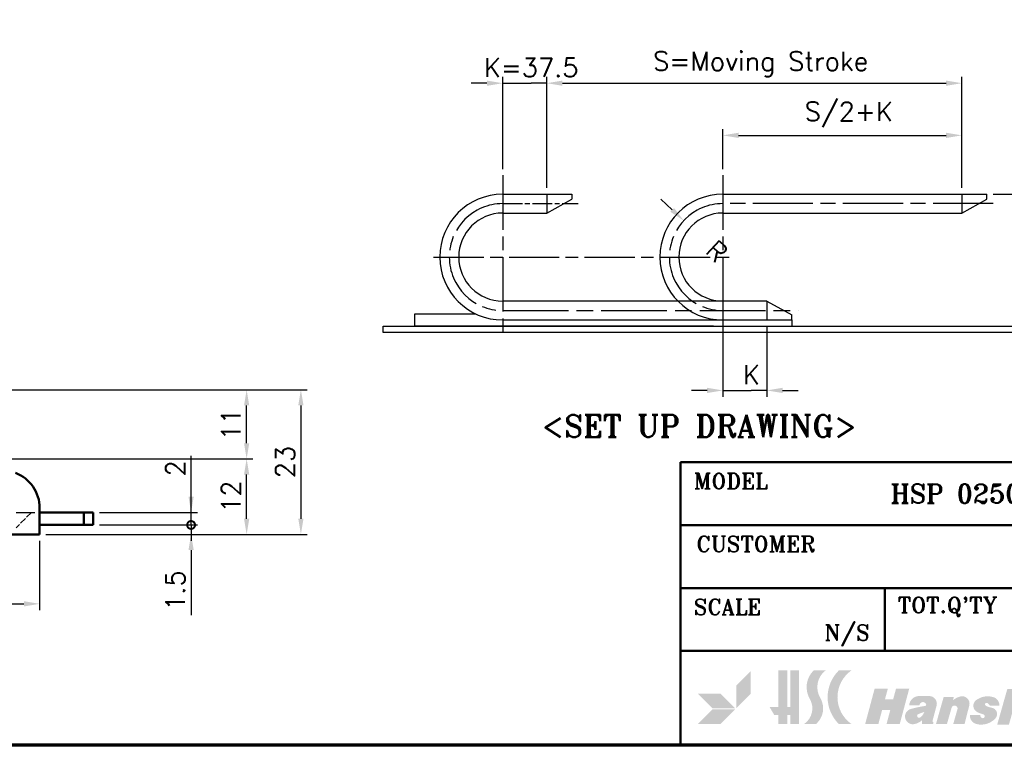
# Model space of a CAD drawing. Header units: millimetres. Extents: x 10 to 410, y -332 to 439.
# Tile 4 of 11: x 175 to 332, y 10 to 125. Entities that reach past the tile are written whole.
import ezdxf

# ---------------------------------------------------------------- set-up
doc = ezdxf.new("R2010")
doc.units = ezdxf.units.MM
doc.linetypes.add('CHAIN', pattern=[0.35429999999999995, 0.2362, -0.0295, 0.0591, -0.0295])
doc.linetypes.add('DASHED', pattern=[0.2068, 0.1655, -0.0413])
doc.layers.get('0').update_dxf_attribs({"lineweight": 25})
for name, color, linetype, lineweight in [('경계(ISO)', 7, 'Continuous', 70), ('기호(ISO)', 7, 'Continuous', 25), ('스케치 형상(ISO)', 7, 'Continuous', 25), ('외형선(ISO)', 7, 'Continuous', 50), ('제목(ISO)', 7, 'Continuous', 50), ('치수(ISO)', 7, 'Continuous', 25), ('해치 (ISO)', 3, 'Continuous', 18)]:
    doc.layers.add(name, color=color, linetype=linetype, lineweight=lineweight)
doc.styles.add('주 문자 (ISO)', font='tahoma.ttf')
doc.styles.add('텍스트 스타일70', font='RomanT.shx')
doc.styles.add('한신 주석 텍스트', font='RomanT.shx')
doc.styles.add('한신치수', font='RomanS.shx')
doc.dimstyles.new('한신체인', dxfattribs={"dimtxt": 3, "dimasz": 2.5, "dimexe": 1, "dimexo": 1, "dimgap": 1, "dimtad": 1, "dimrnd": 1e-08, "dimdsep": 46, "dimtxsty": '한신치수', "dimcen": 0.09, "dimdle": 10, "dimclrd": 3, "dimclre": 3, "dimclrt": 3, "dimazin": 2, "dimtfac": 1.168400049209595, "dimtmove": 0, "dimatfit": 3, "dimfxl": 0, "dimtolj": 1, "dimlwd": -1, "dimlwe": -1, "dimarcsym": 0})

# ---------------------------------------------------------------- blocks, each defined once
blk = doc.blocks.new('경계 도면틀')
at = {"layer": '경계(ISO)'}
blk.add_line((410, 10.00000000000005), (10, 10), dxfattribs=at)
blk = doc.blocks.new('제목 블록 한신체인 표제란')
at = {"layer": '해치 (ISO)'}
for points in [[(572.1855598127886, -133.2070913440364), (574.4855598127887, -130.9070913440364), (574.4855598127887, -127.3070913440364), (572.1855598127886, -129.6070913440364)], [(578.8855598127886, -133.0070913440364), (578.8855598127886, -127.2070913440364), (580.2855598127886, -127.2070913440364), (580.2855598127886, -133.0070913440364), (580.7855598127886, -133.0070913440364), (580.7855598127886, -127.2070913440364), (582.1855598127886, -127.2070913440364), (582.1855598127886, -135.7070913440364), (580.7855598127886, -135.7070913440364), (580.7855598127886, -134.3070913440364), (580.2855598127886, -134.3070913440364), (580.2855598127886, -135.7070913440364), (578.8855598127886, -135.7070913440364), (578.8855598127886, -134.3070913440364), (578.2361151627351, -134.3070913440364), (577.4855598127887, -133.0070913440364)], [(646.5809300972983, -131.2808247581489), (648.4340660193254, -131.2808247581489), (648.8500044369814, -129.930025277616), (646.9968685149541, -129.930025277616)], [(568.3855598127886, -133.2070913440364), (566.0855598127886, -130.9070913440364), (569.6855598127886, -130.9070913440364), (571.9855598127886, -133.2070913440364)], [(592.6855598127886, -135.7070913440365), (594.7855598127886, -135.7070913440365), (595.3750480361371, -133.5070913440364), (596.675048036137, -133.5070913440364), (596.0855598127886, -135.7070913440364), (598.1855598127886, -135.7070913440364), (599.6860752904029, -130.1070913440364), (597.5860752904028, -130.1070913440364), (597.1305616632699, -131.8070913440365), (595.8305616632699, -131.8070913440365), (596.2860752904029, -130.1070913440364), (594.186075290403, -130.1070913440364)], [(618.8346897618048, -135.8005525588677), (620.6501352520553, -135.8005525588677), (621.9724967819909, -131.5060580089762), (620.1570512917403, -131.5060580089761)], [(620.2216046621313, -131.3413157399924), (622.0747405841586, -131.3413157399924), (622.4906790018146, -129.9905162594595), (620.6375430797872, -129.9905162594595)], [(647.0094606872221, -135.7400615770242), (645.1940151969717, -135.7400615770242), (646.5163767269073, -131.4455670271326), (648.3318222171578, -131.4455670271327)], [(673.765548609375, -135.8005525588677), (678.0002387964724, -135.8005525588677), (678.4917728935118, -133.9995011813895), (676.2448087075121, -133.9995011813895), (677.2351065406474, -130.125030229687), (675.3144842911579, -130.125030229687)], [(566.0855598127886, -135.7070913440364), (569.6855598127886, -135.7070913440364), (571.9855598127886, -133.4070913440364), (568.3855598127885, -133.4070913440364)], [(666.2802856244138, -135.7400615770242), (668.0956620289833, -135.7400615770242), (668.6065279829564, -133.8681755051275), (666.7911515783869, -133.8681755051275)], [(688.7132258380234, -135.7400615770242), (686.8978494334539, -135.7400615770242), (687.408715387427, -133.8681755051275), (689.2240917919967, -133.8681755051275)]]:
    blk.add_hatch(color=7, dxfattribs=at).paths.add_polyline_path(points)
h = blk.add_hatch(color=7, dxfattribs=at)
edge = h.paths.add_edge_path()
edge.add_line((582.9855598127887, -135.7070913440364), (584.8855598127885, -135.7070913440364))
edge.add_arc((582.6992387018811, -133.2352499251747), 3.3, 311.4924651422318, 390.6839073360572)
edge.add_arc((588.396401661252, -129.8546860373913), 3.324641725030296, 127.2165836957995, 210.6839073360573, ccw=False)
edge.add_line((586.3855598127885, -127.2070913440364), (584.4855598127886, -127.2070913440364))
edge.add_arc((587.0701762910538, -129.8546860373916), 3.700000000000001, 134.310384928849, 210.3022662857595)
edge.add_arc((581.2855598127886, -133.2352499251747), 3, -55.48189215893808, 30.302266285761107, ccw=False)
h = blk.add_hatch(color=7, dxfattribs=at)
edge = h.paths.add_edge_path()
edge.add_line((588.4855598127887, -135.7070913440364), (590.4855598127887, -135.7070913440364))
edge.add_arc((593.4818074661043, -131.4570913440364), 5.200000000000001, 125.18381548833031, 234.81618451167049, ccw=False)
edge.add_line((590.4855598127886, -127.2070913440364), (588.4855598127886, -127.2070913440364))
edge.add_arc((592.6818074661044, -131.4570913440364), 5.972519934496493, 134.6353716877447, 225.3646283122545)
h = blk.add_hatch(color=7, dxfattribs=at)
edge = h.paths.add_edge_path()
edge.add_line((633.5626346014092, -132.260995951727), (635.3511772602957, -132.2609959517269))
edge.add_arc((633.7753765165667, -131.6827954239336), 1.678530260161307, 339.8506555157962, 415.660920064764)
edge.add_arc((633.3066156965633, -132.3689672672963), 2.509534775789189, 55.66092006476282, 102.5505225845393)
edge.add_arc((633.6964614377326, -134.1201387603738), 4.303575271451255, 102.5505225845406, 158.27268457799)
edge.add_arc((631.9639574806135, -133.4297347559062), 2.438574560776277, 158.2726845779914, 262.4542726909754)
edge.add_arc((632.0604522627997, -132.7012771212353), 3.173395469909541, 262.4542726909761, 348.8612562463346)
edge.add_line((635.1740681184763, -133.314331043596), (633.2825916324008, -133.314331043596))
edge.add_arc((630.7094698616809, -132.1543399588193), 2.822505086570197, 322.4703846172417, 335.73363402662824, ccw=False)
edge.add_arc((632.3360042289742, -133.4037599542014), 0.7714896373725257, 185.5092623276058, 322.4703846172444, ccw=False)
edge.add_arc((633.6840483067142, -133.2737381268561), 2.125789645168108, 120.84471607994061, 185.5092623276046, ccw=False)
edge.add_arc((632.8560371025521, -131.887197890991), 0.5108294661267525, 70.46878331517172, 120.8447160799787, ccw=False)
edge.add_arc((632.7552277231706, -132.1713826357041), 0.8123647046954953, -6.333282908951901, 70.4687833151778, ccw=False)
h = blk.add_hatch(color=7, dxfattribs=at)
edge = h.paths.add_edge_path()
edge.add_line((659.7275868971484, -133.314331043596), (661.6190633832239, -133.314331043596))
edge.add_arc((658.5054475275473, -132.7012771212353), 3.173395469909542, 262.45427269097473, 348.8612562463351, ccw=False)
edge.add_arc((658.4089527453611, -133.4297347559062), 2.438574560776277, 158.2726845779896, 262.4542726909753, ccw=False)
edge.add_arc((660.1414567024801, -134.1201387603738), 4.303575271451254, 102.55052258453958, 158.2726845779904, ccw=False)
edge.add_arc((659.7516109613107, -132.3689672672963), 2.509534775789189, 55.66092006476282, 102.55052258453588, ccw=False)
edge.add_arc((660.2203717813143, -131.6827954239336), 1.678530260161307, -20.149344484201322, 55.660920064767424, ccw=False)
edge.add_line((661.7961725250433, -132.260995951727), (660.0076298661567, -132.260995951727))
edge.add_arc((659.2002229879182, -132.1713826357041), 0.8123647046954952, 353.6667170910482, 430.4687833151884)
edge.add_arc((659.3010323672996, -131.887197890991), 0.5108294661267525, 70.46878331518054, 120.8447160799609)
edge.add_arc((660.1290435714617, -133.2737381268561), 2.125789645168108, 120.8447160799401, 185.5092623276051)
edge.add_arc((658.7809994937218, -133.4037599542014), 0.7714896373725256, 185.5092623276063, 322.4703846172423)
edge.add_arc((657.1544651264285, -132.1543399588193), 2.822505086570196, 322.4703846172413, 335.7336340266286)
h = blk.add_hatch(color=7, dxfattribs=at)
edge = h.paths.add_edge_path(flags=0)
edge.add_arc((600.3067236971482, -133.1335576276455), 1.907582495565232, 306.1770774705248, 339.9442206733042)
edge.add_line((602.098628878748, -133.7877340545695), (601.1449978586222, -134.1332632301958))
edge.add_arc((601.2502898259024, -134.4238600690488), 0.3090840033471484, 109.9169737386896, 306.1770774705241)
edge = h.paths.add_edge_path()
edge.add_line((601.7162282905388, -135.7070913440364), (603.4903233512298, -135.7070913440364))
edge.add_line((603.4903233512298, -135.7070913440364), (603.5539582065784, -135.4696028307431))
edge.add_arc((603.6109261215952, -135.2569956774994), 0.2201071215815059, 165.0000000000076, 254.9999999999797, ccw=False)
edge.add_line((603.3983189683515, -135.2000277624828), (604.0416792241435, -132.7989746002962))
edge.add_arc((602.8679866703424, -132.4844846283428), 1.21509594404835, 345.0000000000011, 450)
edge.add_line((602.8679866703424, -131.2693886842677), (601.2580183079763, -131.2693886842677))
edge.add_arc((601.2580183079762, -132.8461382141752), 1.576749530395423, 90, 175.5251169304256)
edge.add_line((599.6860752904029, -132.7231169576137), (601.3167631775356, -132.7231169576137))
edge.add_arc((601.8643550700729, -132.7842949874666), 0.5509987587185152, 22.510015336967, 173.6252393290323, ccw=False)
edge.add_arc((602.1897205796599, -132.6494575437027), 0.1988001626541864, -81.62602272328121, 22.510015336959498, ccw=False)
edge.add_arc((604.9439698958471, -151.3599966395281), 18.71336953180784, 98.37397727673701, 105.5458744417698)
edge.add_arc((600.2597206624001, -134.5215042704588), 1.235468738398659, 105.5458744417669, 281.281709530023)
edge.add_arc((599.998998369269, -133.2145454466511), 2.568179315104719, 281.2817095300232, 311.963461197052)
edge.add_line((601.7162282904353, -135.124170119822), (601.7162282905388, -135.7070913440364))
h = blk.add_hatch(color=7, dxfattribs=at)
edge = h.paths.add_edge_path()
edge.add_line((605.1586295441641, -131.4486853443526), (606.7671673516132, -131.4486853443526))
edge.add_line((606.7671673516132, -131.4486853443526), (606.6652177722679, -131.9244500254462))
edge.add_arc((608.605409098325, -134.3057543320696), 3.07163679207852, 105.45909696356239, 129.1717679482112, ccw=False)
edge.add_arc((608.1001631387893, -132.478832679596), 1.176137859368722, -14.337590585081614, 105.45909696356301, ccw=False)
edge.add_line((609.2396683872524, -132.7700852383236), (608.4889824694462, -135.7070913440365))
edge.add_line((608.4889824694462, -135.7070913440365), (606.691542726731, -135.7070913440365))
edge.add_line((606.691542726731, -135.7070913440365), (607.3788648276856, -133.2904030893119))
edge.add_arc((606.8927341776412, -133.2619131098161), 0.4869647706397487, 356.645982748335, 524.1238979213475)
edge.add_line((606.4243444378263, -133.1286999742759), (605.6910329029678, -135.7070913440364))
edge.add_line((605.6910329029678, -135.7070913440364), (603.9475107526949, -135.7070913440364))
edge.add_line((603.9475107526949, -135.7070913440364), (605.1586295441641, -131.4486853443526))
h = blk.add_hatch(color=7, dxfattribs=at)
edge = h.paths.add_edge_path()
edge.add_arc((611.3997763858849, -134.4040966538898), 0.3919692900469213, 165.4696428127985, 269.3199450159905)
edge.add_arc((611.3988223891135, -134.4844687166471), 0.311591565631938, 269.3199450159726, 434.6146394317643)
edge.add_arc((613.0627926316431, -128.4374284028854), 5.960209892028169, 244.87448421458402, 254.6146394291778, ccw=False)
edge.add_arc((611.0078744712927, -132.8191281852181), 1.120583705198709, 127.0220652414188, 244.8744842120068, ccw=False)
edge.add_arc((612.1647565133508, -134.3531330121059), 3.041923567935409, 69.38153505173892, 127.02206524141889, ccw=False)
edge.add_arc((612.9105084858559, -132.3710318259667), 0.9241721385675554, 51.52788990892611, 69.38153505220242, ccw=False)
edge.add_arc((612.5718010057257, -132.7972711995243), 1.468600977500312, -0.06645623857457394, 51.527889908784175, ccw=False)
edge.add_line((614.0404009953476, -132.7989746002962), (612.5032463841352, -132.7989746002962))
edge.add_arc((611.6510760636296, -133.2080407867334), 0.9452668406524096, 25.64234092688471, 62.04913768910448)
edge.add_arc((611.9776971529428, -132.592482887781), 0.2484219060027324, 62.04913768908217, 242.0491376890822)
edge.add_arc((613.2824919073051, -130.1334355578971), 3.032196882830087, 242.0491376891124, 261.0483130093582)
edge.add_arc((612.6533373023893, -134.127556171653), 1.011172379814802, -41.773389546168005, 81.04831300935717, ccw=False)
edge.add_arc((611.139988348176, -132.7757302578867), 3.040373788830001, 254.6106971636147, 318.22661045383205, ccw=False)
edge.add_arc((610.6905958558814, -134.4084299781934), 1.346956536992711, 175.6282231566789, 254.6106971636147, ccw=False)
edge.add_line((609.3475583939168, -134.3057543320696), (611.0203442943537, -134.3057543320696))
h = blk.add_hatch(color=7, dxfattribs=at)
edge = h.paths.add_edge_path()
edge.add_line((613.6845833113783, -135.8005525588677), (615.5446237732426, -135.8005525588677))
edge.add_line((615.5446237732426, -135.8005525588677), (616.294903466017, -133.1624995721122))
edge.add_arc((616.7190504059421, -133.2831297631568), 0.4409674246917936, -15.87610207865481, 164.1238979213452, ccw=False)
edge.add_line((617.1431973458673, -133.4037599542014), (616.4615336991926, -135.8005525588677))
edge.add_line((616.4615336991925, -135.8005525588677), (618.2954230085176, -135.8005525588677))
edge.add_line((618.2954230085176, -135.8005525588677), (618.9790811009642, -133.3967472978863))
edge.add_arc((617.446487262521, -132.7387792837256), 1.667862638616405, 336.7653479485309, 365.3220899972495)
edge.add_arc((617.6602325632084, -132.7188676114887), 1.453191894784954, 5.322089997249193, 138.548224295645)
edge.add_line((616.5710461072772, -131.7568699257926), (617.0351520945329, -130.125030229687))
edge.add_line((617.0351520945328, -130.125030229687), (615.2987393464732, -130.125030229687))
edge.add_line((615.2987393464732, -130.125030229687), (613.6845833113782, -135.8005525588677))
h = blk.add_hatch(color=7, dxfattribs=at)
edge = h.paths.add_edge_path()
edge.add_arc((624.3588127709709, -133.3100800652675), 0.4869647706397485, 356.6459827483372, 524.1238979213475)
edge.add_line((623.890423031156, -133.1768669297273), (623.1571114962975, -135.7552582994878))
edge.add_line((623.1571114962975, -135.7552582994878), (621.4135893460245, -135.7552582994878))
edge.add_line((621.4135893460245, -135.7552582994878), (622.6247081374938, -131.496852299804))
edge.add_line((622.6247081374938, -131.496852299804), (624.233245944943, -131.496852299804))
edge.add_line((624.233245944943, -131.496852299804), (624.1312963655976, -131.9726169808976))
edge.add_arc((626.0714876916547, -134.353921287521), 3.07163679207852, 105.45909696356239, 129.1717679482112, ccw=False)
edge.add_arc((625.5662417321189, -132.5269996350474), 1.176137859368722, -14.337590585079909, 105.45909696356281, ccw=False)
edge.add_line((626.7057469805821, -132.818252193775), (625.955061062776, -135.7552582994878))
edge.add_line((625.955061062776, -135.7552582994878), (624.1576213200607, -135.7552582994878))
edge.add_line((624.1576213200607, -135.7552582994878), (624.8449434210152, -133.3385700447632))
h = blk.add_hatch(color=7, dxfattribs=at)
edge = h.paths.add_edge_path()
edge.add_line((634.722217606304, -135.8005525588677), (636.5822580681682, -135.8005525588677))
edge.add_line((636.5822580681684, -135.8005525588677), (637.3325377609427, -133.1624995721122))
edge.add_arc((637.7566847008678, -133.2831297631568), 0.4409674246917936, -15.87610207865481, 164.1238979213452, ccw=False)
edge.add_line((638.1808316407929, -133.4037599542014), (637.4991679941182, -135.8005525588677))
edge.add_line((637.4991679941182, -135.8005525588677), (639.3330573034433, -135.8005525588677))
edge.add_line((639.3330573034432, -135.8005525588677), (640.0167153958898, -133.3967472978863))
edge.add_arc((638.4841215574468, -132.7387792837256), 1.667862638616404, 336.7653479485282, 365.3220899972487)
edge.add_arc((638.697866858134, -132.7188676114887), 1.453191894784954, 5.322089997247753, 138.548224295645)
edge.add_line((637.6086804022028, -131.7568699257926), (638.0727863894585, -130.125030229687))
edge.add_line((638.0727863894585, -130.125030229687), (636.336373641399, -130.125030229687))
edge.add_line((636.336373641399, -130.125030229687), (634.722217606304, -135.8005525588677))
h = blk.add_hatch(color=7, dxfattribs=at)
edge = h.paths.add_edge_path(flags=0)
edge.add_arc((641.609778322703, -133.1335576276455), 1.907582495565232, 306.1770774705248, 339.9442206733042)
edge.add_line((643.4016835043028, -133.7877340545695), (642.4480524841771, -134.1332632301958))
edge.add_arc((642.5533444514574, -134.4238600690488), 0.3090840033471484, 109.9169737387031, 306.1770774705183)
edge = h.paths.add_edge_path()
edge.add_arc((644.1710412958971, -132.4844846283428), 1.215095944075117, 345.0000000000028, 450)
edge.add_line((644.1710412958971, -131.2693886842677), (642.561072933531, -131.2693886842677))
edge.add_arc((642.5610729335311, -132.8461382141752), 1.576749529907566, 90, 175.5251169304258)
edge.add_line((640.9891299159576, -132.7231169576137), (642.6198178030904, -132.7231169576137))
edge.add_arc((643.1674096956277, -132.7842949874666), 0.5509987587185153, 22.510015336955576, 173.6252393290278, ccw=False)
edge.add_arc((643.4927752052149, -132.6494575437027), 0.1988001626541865, -81.62602272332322, 22.51001533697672, ccw=False)
edge.add_arc((646.247024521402, -151.3599966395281), 18.71336953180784, 98.3739772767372, 105.54587444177)
edge.add_arc((641.562775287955, -134.5215042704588), 1.235468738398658, 105.5458744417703, 281.2817095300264)
edge.add_arc((641.3020529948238, -133.2145454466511), 2.568179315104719, 281.2817095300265, 311.9634611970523)
edge.add_line((643.0192829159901, -135.124170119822), (643.0192829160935, -135.7070913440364))
edge.add_line((643.0192829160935, -135.7070913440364), (644.7933779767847, -135.7070913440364))
edge.add_line((644.7933779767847, -135.7070913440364), (644.8570128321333, -135.4696028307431))
edge.add_arc((644.91398074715, -135.2569956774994), 0.2201071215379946, 165.0000000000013, 254.9999999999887, ccw=False)
edge.add_line((644.7013735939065, -135.2000277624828), (645.3447338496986, -132.7989746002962))
h = blk.add_hatch(color=7, dxfattribs=at)
edge = h.paths.add_edge_path()
edge.add_line((648.9385564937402, -131.4236890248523), (650.5470943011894, -131.4236890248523))
edge.add_line((650.5470943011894, -131.4236890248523), (650.4451447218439, -131.8994537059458))
edge.add_arc((652.3415039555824, -134.3158092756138), 3.071636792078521, 102.67578741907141, 128.124872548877, ccw=False)
edge.add_arc((651.9255671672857, -132.4665086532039), 1.176137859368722, -14.33759058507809, 102.67578741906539, ccw=False)
edge.add_line((653.065072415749, -132.7577612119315), (652.3143864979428, -135.6947673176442))
edge.add_line((652.3143864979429, -135.6947673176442), (650.5169467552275, -135.6947673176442))
edge.add_line((650.5169467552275, -135.6947673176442), (651.1784601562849, -133.2708874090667))
edge.add_arc((650.6929345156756, -133.2334769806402), 0.4869647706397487, 355.5939858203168, 524.7348656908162)
edge.add_line((650.2231509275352, -133.1052659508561), (649.5164369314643, -135.6947673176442))
edge.add_line((649.5164369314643, -135.6947673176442), (647.7729147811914, -135.6947673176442))
edge.add_line((647.7729147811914, -135.6947673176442), (648.9385564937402, -131.4236890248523))
h = blk.add_hatch(color=7, dxfattribs=at)
edge = h.paths.add_edge_path(flags=0)
edge.add_arc((663.9011787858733, -134.196402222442), 0.3638277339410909, 206.8671796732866, 308.4014125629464)
edge.add_arc((663.030687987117, -133.0981717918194), 1.76520716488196, 308.4014125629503, 371.1188355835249)
edge.add_arc((664.3622503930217, -132.836475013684), 0.408172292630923, 11.11883558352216, 118.2068095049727)
edge.add_arc((664.8372868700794, -133.7221615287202), 1.41320973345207, 118.2068095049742, 206.8671796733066)
edge = h.paths.add_edge_path()
edge.add_arc((662.8923265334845, -134.6430659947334), 1.099325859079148, 193.9185153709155, 245.2402045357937)
edge.add_arc((663.6308429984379, -133.0418200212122), 2.86267359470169, 245.2402045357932, 361.4115331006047)
edge.add_arc((664.7069778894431, -133.0153031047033), 1.786212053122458, 1.411533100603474, 89.82538728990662)
edge.add_arc((664.7033849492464, -134.1942532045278), 2.965167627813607, 89.82538728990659, 193.9185153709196)
h = blk.add_hatch(color=7, dxfattribs=at)
edge = h.paths.add_edge_path()
edge.add_line((679.3100394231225, -131.4486201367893), (679.0344103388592, -132.5269996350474))
edge.add_line((679.0344103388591, -132.5269996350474), (679.7131174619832, -132.5269996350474))
edge.add_line((679.7131174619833, -132.5269996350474), (679.1722248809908, -134.6432039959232))
edge.add_arc((679.8751337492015, -134.8228644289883), 0.7255058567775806, 165.662409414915, 251.3911960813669)
edge.add_arc((680.6099023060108, -132.640653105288), 3.028098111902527, 251.3911960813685, 270)
edge.add_line((680.6099023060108, -135.6687512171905), (681.3118092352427, -135.6687512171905))
edge.add_line((681.3118092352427, -135.6687512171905), (681.6755039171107, -134.3992163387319))
edge.add_line((681.6755039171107, -134.3992163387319), (681.1657435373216, -134.3245827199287))
edge.add_arc((681.1954337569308, -134.1217934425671), 0.2049512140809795, 164.7348656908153, 261.6705490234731, ccw=False)
edge.add_line((680.9977136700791, -134.0678326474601), (681.4182302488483, -132.5269996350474))
edge.add_line((681.4182302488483, -132.5269996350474), (682.2451354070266, -132.5269996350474))
edge.add_line((682.2451354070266, -132.5269996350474), (682.5207644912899, -131.4486201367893))
edge.add_line((682.5207644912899, -131.4486201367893), (681.7147610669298, -131.4486201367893))
edge.add_line((681.7147610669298, -131.4486201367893), (682.0759887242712, -130.125030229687))
edge.add_line((682.0759887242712, -130.125030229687), (680.3384307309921, -130.125030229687))
edge.add_line((680.3384307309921, -130.125030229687), (679.9772030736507, -131.4486201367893))
edge.add_line((679.9772030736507, -131.4486201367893), (679.3100394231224, -131.4486201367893))
h = blk.add_hatch(color=7, dxfattribs=at)
edge = h.paths.add_edge_path(flags=0)
edge.add_arc((684.6264105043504, -133.1862671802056), 0.3790689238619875, 27.34228327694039, 108.5514228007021)
edge.add_arc((684.7946125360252, -133.6874746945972), 0.9077473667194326, 108.5514228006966, 206.0994410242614)
edge.add_arc((684.2850646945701, -133.9370934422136), 0.3403422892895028, 206.0994410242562, 280.5532295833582)
edge.add_arc((684.1874692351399, -133.4132320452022), 0.8732171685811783, 280.5532295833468, 387.3422832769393)
edge = h.paths.add_edge_path()
edge.add_line((684.6563119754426, -135.7400615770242), (686.2760035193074, -135.7400615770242))
edge.add_line((686.2760035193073, -135.7400615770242), (687.7221566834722, -130.0927596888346))
edge.add_line((687.7221566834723, -130.0927596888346), (686.0012344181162, -130.0927596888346))
edge.add_line((686.001234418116, -130.0927596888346), (685.5738834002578, -131.887197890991))
edge.add_arc((684.4507949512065, -132.7248882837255), 1.401089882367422, 36.7185598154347, 127.3581428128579)
edge.add_arc((686.0316001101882, -134.7956290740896), 4.006260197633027, 127.3581428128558, 167.6690583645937)
edge.add_arc((683.6852413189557, -134.2827126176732), 1.604493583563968, 167.6690583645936, 229.9230846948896)
edge.add_arc((683.3275389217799, -134.70784540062), 1.048895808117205, 229.9230846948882, 280.231560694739)
edge.add_arc((682.9796211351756, -132.7802923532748), 3.007596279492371, 280.2315606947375, 306.9859048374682)
edge.add_line((684.78904680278, -135.1827107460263), (684.6563119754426, -135.7400615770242))
h = blk.add_hatch(color=7, dxfattribs=at)
edge = h.paths.add_edge_path()
edge.add_line((669.3401537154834, -133.8849666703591), (671.0830371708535, -133.8849666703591))
edge.add_line((671.0830371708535, -133.8849666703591), (670.6591633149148, -135.4381012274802))
edge.add_arc((668.7025333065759, -134.9041073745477), 2.028188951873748, 264.33877723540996, 344.73486569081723, ccw=False)
edge.add_line((668.5024600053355, -136.9224039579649), (668.7990433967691, -136.1315149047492))
edge.add_arc((668.5803458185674, -135.134831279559), 1.020395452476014, 282.3760056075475, 338.4014193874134)
edge.add_line((669.5290948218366, -135.5104403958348), (668.730601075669, -135.5104403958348))
edge.add_line((668.730601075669, -135.5104403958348), (669.3401537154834, -133.8849666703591))
at = {"layer": '제목(ISO)'}
for p, q in [((563.2963500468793, -139.1020667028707), (563.2963500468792, -94.10206670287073)), ((563.2963500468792, -94.10206670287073), (693.2963500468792, -94.10206670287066)), ((660.7963500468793, -94.1020667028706), (660.7963500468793, -124.1020667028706)), ((693.2963500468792, -94.10206670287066), (693.2963500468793, -139.1020667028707)), ((563.2963500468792, -104.1020667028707), (693.2963500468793, -104.1020667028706)), ((628.2963500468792, -104.1020667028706), (628.2963500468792, -124.1020667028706)), ((563.2963500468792, -114.1020667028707), (693.2963500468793, -114.1020667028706)), ((595.7963500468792, -114.1020667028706), (595.7963500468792, -124.1020667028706)), ((563.2963500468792, -124.1020667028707), (693.2963500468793, -124.1020667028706)), ((693.2963500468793, -139.1020667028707), (563.2963500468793, -139.1020667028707))]:
    blk.add_line(p, q, dxfattribs=at)
at = {"layer": '제목(ISO)', "attachment_point": 5, "style": '주 문자 (ISO)'}
for s, insert, char_height in [('\\fRomanT|b0|i0;\\H2.5000;MODEL', (571.2963500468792, -97.10206670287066), 2.5), ('\\fRomanT|b0|i0;\\H2.5000;APPR. BY', (671.7963500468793, -97.10206670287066), 2.5), ('\\fRomanT|b0|i0;\\H3.0000;HSP 0250-20 50R', (616.2963500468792, -99.10206670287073), 3.00000011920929), ('\\fRomanT|b0|i0;\\H2.5000;CUSTOMER', (575.2963500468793, -107.1020667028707), 2.5), ('\\fRomanT|b0|i0;\\H2.5000;DATE', (634.2963500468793, -107.1020667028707), 2.5), ('\\fRomanT|b0|i0;\\H2.5000;CHECKED BY', (674.7963500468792, -107.1020667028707), 2.5), ('\\fRomanT|b0|i0;\\H2.5000;SCALE', (570.7963500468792, -117.1020667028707), 2.5), ("\\fRomanT|b0|i0;\\H2.5000;TOT.Q'TY", (605.7963500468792, -117.1020667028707), 2.5), ('\\fRomanT|b0|i0;\\H2.5000;WEIGHT', (636.7963500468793, -117.1020667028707), 2.5), ('\\fRomanT|b0|i0;\\H2.5000;DWN BY', (670.2963500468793, -117.1020667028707), 2.5), ('\\fRomanT|b0|i0;\\H2.5000;N/S', (589.7963500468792, -121.6020667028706), 2.5), ('\\fRomanT|b0|i0;\\H2.5000;SET', (622.2963500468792, -121.6020667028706), 2.5), ('\\fRomanT|b0|i0;\\H2.5000;KG', (654.7963500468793, -121.6020667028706), 2.5)]:
    blk.add_mtext(s, dxfattribs=dict(at, insert=insert, char_height=char_height))
at = {"layer": '제목(ISO)', "style": '텍스트 스타일70'}
blk.add_attdef('DATE_001', (630.8325816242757, -113.0984435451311), '', height=2.992753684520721, dxfattribs=at)
blk = doc.blocks.new('_DotSmall')
at = {"color": 0, "linetype": 'ByBlock', "const_width": 0.5}
blk.add_lwpolyline([(-0.0625, 0, 1), (0.0625, 0, 1)], format="xyb", close=True, dxfattribs=at)
blk = doc.blocks.new('*D16')
at = {"layer": 'Defpoints', "color": 0, "transparency": 16777216}
for p in [(186.6105671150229, 47.03035579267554), (202.1936817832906, 47.03035579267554), (186.6105671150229, 45.03035579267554)]:
    blk.add_point(p, dxfattribs=at)
at = {"layer": '치수(ISO)', "color": 3, "transparency": 16777216}
for p, q in [((202.1936817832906, 49.53035579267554), (202.1936817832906, 56.03035579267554)), ((187.6105671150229, 47.03035579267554), (203.1936817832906, 47.03035579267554)), ((202.1936817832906, 45.03035579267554), (202.1936817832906, 47.03035579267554)), ((187.6105671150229, 45.03035579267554), (203.1936817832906, 45.03035579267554)), ((202.1936817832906, 45.03035579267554), (202.1936817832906, 42.53035579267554))]:
    blk.add_line(p, q, dxfattribs=at)
blk.add_solid([(201.7770151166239, 49.53035579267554), (202.6103484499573, 49.53035579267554), (202.1936817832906, 47.03035579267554)], dxfattribs=at)
at = {"layer": '치수(ISO)', "color": 3, "transparency": 16777216, "xscale": 2.5, "yscale": 2.5, "zscale": 2.5, "rotation": 90}
blk.add_blockref('_DotSmall', (202.1936817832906, 45.03035579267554), dxfattribs=at)
at = {"layer": '치수(ISO)', "color": 3, "transparency": 16777216, "insert": (199.6936817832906, 54.03035579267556), "char_height": 3, "attachment_point": 5, "rotation": 90, "style": '한신치수'}
blk.add_mtext('\\A1;2', dxfattribs=at)
blk = doc.blocks.new('*D18')
at = {"layer": 'Defpoints', "color": 0, "transparency": 16777216}
for p in [(186.6105671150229, 45.03035579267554), (202.1936817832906, 45.03035579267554), (178.1105671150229, 43.53035579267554)]:
    blk.add_point(p, dxfattribs=at)
at = {"layer": '치수(ISO)', "color": 3, "transparency": 16777216}
for p, q in [((202.1936817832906, 45.03035579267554), (202.1936817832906, 50.03035579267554)), ((187.6105671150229, 45.03035579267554), (203.1936817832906, 45.03035579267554)), ((202.1936817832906, 45.03035579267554), (202.1936817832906, 43.53035579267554)), ((179.1105671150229, 43.53035579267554), (203.1936817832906, 43.53035579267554)), ((202.1936817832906, 41.03035579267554), (202.1936817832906, 30.67321293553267))]:
    blk.add_line(p, q, dxfattribs=at)
blk.add_solid([(201.7770151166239, 41.03035579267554), (202.6103484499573, 41.03035579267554), (202.1936817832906, 43.53035579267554)], dxfattribs=at)
at = {"layer": '치수(ISO)', "color": 3, "transparency": 16777216, "xscale": 2.5, "yscale": 2.5, "zscale": 2.5, "rotation": 270}
blk.add_blockref('_DotSmall', (202.1936817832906, 45.03035579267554), dxfattribs=at)
at = {"layer": '치수(ISO)', "color": 3, "transparency": 16777216, "insert": (199.6936817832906, 34.60178436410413), "char_height": 3, "attachment_point": 5, "rotation": 90, "style": '한신치수'}
blk.add_mtext('\\A1;1.5', dxfattribs=at)
blk = doc.blocks.new('*D25')
at = {"layer": 'Defpoints', "color": 0, "transparency": 16777216}
for p in [(280.5325248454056, 93.41792747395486), (286.7482550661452, 87.62010910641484)]:
    blk.add_point(p, dxfattribs=at)
at = {"layer": '치수(ISO)', "color": 3, "transparency": 16777216}
blk.add_line((278.7043688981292, 95.12316817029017), (276.876212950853, 96.82840886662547), dxfattribs=at)
blk.add_solid([(278.9885756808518, 95.42786082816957), (278.4201621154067, 94.81847551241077), (280.5325248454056, 93.41792747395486)], dxfattribs=at)
at = {"layer": '치수(ISO)', "color": 3, "transparency": 16777216, "insert": (285.0116445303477, 89.23995940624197), "char_height": 3, "attachment_point": 5, "rotation": 316.9923283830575, "style": '한신치수'}
blk.add_mtext('\\A1; R', dxfattribs=at)
blk = doc.blocks.new('*D26')
at = {"layer": 'Defpoints', "color": 0, "transparency": 16777216}
for p in [(258.7482550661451, 115.2654489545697), (251.7482550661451, 100.6201091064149), (258.7482550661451, 97.62010910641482)]:
    blk.add_point(p, dxfattribs=at)
at = {"layer": '치수(ISO)', "color": 3, "transparency": 16777216}
for p, q in [((251.7482550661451, 101.6201091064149), (251.7482550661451, 116.2654489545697)), ((258.7482550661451, 98.62010910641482), (258.7482550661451, 116.2654489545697)), ((249.2482550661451, 115.2654489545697), (246.7482550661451, 115.2654489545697)), ((251.7482550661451, 115.2654489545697), (254.2482550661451, 115.2654489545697)), ((254.2482550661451, 115.2654489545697), (256.2482550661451, 115.2654489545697)), ((258.7482550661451, 115.2654489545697), (256.2482550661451, 115.2654489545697)), ((261.2482550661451, 115.2654489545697), (263.7482550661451, 115.2654489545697))]:
    blk.add_line(p, q, dxfattribs=at)
for points in [[(249.2482550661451, 115.6821156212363), (249.2482550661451, 114.848782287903), (251.7482550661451, 115.2654489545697)], [(261.2482550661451, 115.6821156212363), (261.2482550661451, 114.848782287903), (258.7482550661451, 115.2654489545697)]]:
    blk.add_solid(points, dxfattribs=at)
at = {"layer": '치수(ISO)', "color": 3, "transparency": 16777216, "insert": (255.2482550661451, 117.7654489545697), "char_height": 3, "attachment_point": 5, "style": '한신치수'}
blk.add_mtext('\\A1; K=37.5', dxfattribs=at)
blk = doc.blocks.new('*D27')
at = {"layer": 'Defpoints', "color": 0, "transparency": 16777216}
for p in [(324.7482550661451, 106.9754481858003), (286.7482550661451, 100.6201091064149), (324.7482550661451, 97.62010910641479)]:
    blk.add_point(p, dxfattribs=at)
at = {"layer": '치수(ISO)', "color": 3, "transparency": 16777216}
for p, q in [((286.7482550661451, 101.6201091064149), (286.7482550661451, 107.9754481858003)), ((289.2482550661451, 106.9754481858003), (322.2482550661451, 106.9754481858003)), ((324.7482550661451, 98.62010910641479), (324.7482550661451, 107.9754481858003))]:
    blk.add_line(p, q, dxfattribs=at)
for points in [[(289.2482550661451, 107.3921148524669), (289.2482550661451, 106.5587815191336), (286.7482550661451, 106.9754481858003)], [(322.2482550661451, 107.3921148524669), (322.2482550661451, 106.5587815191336), (324.7482550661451, 106.9754481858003)]]:
    blk.add_solid(points, dxfattribs=at)
at = {"layer": '치수(ISO)', "color": 3, "transparency": 16777216, "insert": (305.7482550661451, 110.2611624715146), "char_height": 3, "attachment_point": 5, "style": '한신치수'}
blk.add_mtext('\\A1; S/2+K', dxfattribs=at)
blk = doc.blocks.new('*D28')
at = {"layer": 'Defpoints', "color": 0, "transparency": 16777216}
for p in [(324.7482550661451, 115.2654489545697), (258.7482550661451, 97.62010910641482), (324.7482550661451, 97.62010910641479)]:
    blk.add_point(p, dxfattribs=at)
at = {"layer": '치수(ISO)', "color": 3, "transparency": 16777216}
for p, q in [((258.7482550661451, 98.62010910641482), (258.7482550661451, 116.2654489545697)), ((324.7482550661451, 98.62010910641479), (324.7482550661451, 116.2654489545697)), ((261.2482550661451, 115.2654489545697), (322.2482550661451, 115.2654489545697))]:
    blk.add_line(p, q, dxfattribs=at)
for points in [[(261.2482550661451, 115.6821156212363), (261.2482550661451, 114.848782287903), (258.7482550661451, 115.2654489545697)], [(322.2482550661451, 115.6821156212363), (322.2482550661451, 114.848782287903), (324.7482550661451, 115.2654489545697)]]:
    blk.add_solid(points, dxfattribs=at)
at = {"layer": '치수(ISO)', "color": 3, "transparency": 16777216, "insert": (291.7482550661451, 118.2654489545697), "char_height": 3, "attachment_point": 5, "style": '한신치수'}
blk.add_mtext('\\A1; S=Moving Stroke', dxfattribs=at)
blk = doc.blocks.new('*D29')
at = {"layer": 'Defpoints', "color": 0, "transparency": 16777216}
for p in [(286.7482550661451, 77.62010910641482), (293.7482550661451, 77.62010910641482), (293.7482550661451, 66.42090469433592)]:
    blk.add_point(p, dxfattribs=at)
at = {"layer": '치수(ISO)', "color": 3, "transparency": 16777216}
for p, q in [((286.7482550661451, 76.62010910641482), (286.7482550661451, 65.42090469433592)), ((293.7482550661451, 76.62010910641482), (293.7482550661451, 65.42090469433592)), ((284.2482550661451, 66.42090469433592), (281.7482550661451, 66.42090469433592)), ((286.7482550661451, 66.42090469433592), (289.2482550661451, 66.42090469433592)), ((289.2482550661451, 66.42090469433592), (291.2482550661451, 66.42090469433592)), ((293.7482550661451, 66.42090469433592), (291.2482550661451, 66.42090469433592)), ((296.2482550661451, 66.42090469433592), (298.7482550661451, 66.42090469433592))]:
    blk.add_line(p, q, dxfattribs=at)
for points in [[(284.2482550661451, 66.83757136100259), (284.2482550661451, 66.00423802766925), (286.7482550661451, 66.42090469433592)], [(296.2482550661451, 66.83757136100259), (296.2482550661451, 66.00423802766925), (293.7482550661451, 66.42090469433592)]]:
    blk.add_solid(points, dxfattribs=at)
at = {"layer": '치수(ISO)', "color": 3, "transparency": 16777216, "insert": (290.2482550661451, 68.92090469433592), "char_height": 3, "attachment_point": 5, "style": '한신치수'}
blk.add_mtext('\\A1; K', dxfattribs=at)
blk = doc.blocks.new('*D30')
at = {"layer": 'Defpoints', "color": 0, "transparency": 16777216}
for p in [(328.7482550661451, 97.62010910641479), (343.6476574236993, 97.62010910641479), (337.7482550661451, 76.62010910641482)]:
    blk.add_point(p, dxfattribs=at)
at = {"layer": '치수(ISO)', "color": 3, "transparency": 16777216}
for p, q in [((329.7482550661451, 97.62010910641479), (344.6476574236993, 97.62010910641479)), ((343.6476574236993, 79.12010910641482), (343.6476574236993, 95.12010910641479)), ((338.7482550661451, 76.62010910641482), (344.6476574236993, 76.62010910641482))]:
    blk.add_line(p, q, dxfattribs=at)
for points in [[(343.2309907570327, 95.12010910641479), (344.064324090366, 95.12010910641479), (343.6476574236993, 97.62010910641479)], [(343.2309907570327, 79.12010910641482), (344.064324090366, 79.12010910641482), (343.6476574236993, 76.62010910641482)]]:
    blk.add_solid(points, dxfattribs=at)
at = {"layer": '치수(ISO)', "color": 3, "transparency": 16777216, "insert": (341.1476574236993, 87.1201091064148), "char_height": 3, "attachment_point": 5, "rotation": 90, "style": '한신치수'}
blk.add_mtext('\\A1; H', dxfattribs=at)
blk = doc.blocks.new('*D31')
at = {"layer": 'Defpoints', "color": 0, "transparency": 16777216}
for p in [(178.1105671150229, 43.53035579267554), (138.1105671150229, 42.03035579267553), (178.1105671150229, 32.48949298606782)]:
    blk.add_point(p, dxfattribs=at)
at = {"layer": '치수(ISO)', "color": 3, "transparency": 16777216}
for p, q in [((178.1105671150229, 42.53035579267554), (178.1105671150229, 31.48949298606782)), ((138.1105671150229, 41.03035579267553), (138.1105671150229, 31.48949298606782)), ((140.6105671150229, 32.48949298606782), (175.6105671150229, 32.48949298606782))]:
    blk.add_line(p, q, dxfattribs=at)
for points in [[(140.6105671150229, 32.90615965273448), (140.6105671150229, 32.07282631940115), (138.1105671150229, 32.48949298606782)], [(175.6105671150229, 32.90615965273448), (175.6105671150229, 32.07282631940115), (178.1105671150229, 32.48949298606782)]]:
    blk.add_solid(points, dxfattribs=at)
at = {"layer": '치수(ISO)', "color": 3, "transparency": 16777216, "insert": (158.1105671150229, 34.98949298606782), "char_height": 3, "attachment_point": 5, "style": '한신치수'}
blk.add_mtext('\\A1;40', dxfattribs=at)
blk = doc.blocks.new('*D32')
at = {"layer": 'Defpoints', "color": 0, "transparency": 16777216}
for p in [(260.0246527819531, 167.5303557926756), (21.48015796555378, 43.53035579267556), (148.1105671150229, 43.53035579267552)]:
    blk.add_point(p, dxfattribs=at)
at = {"layer": '치수(ISO)', "color": 3, "transparency": 16777216}
for p, q in [((259.0246527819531, 167.5303557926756), (20.48015796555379, 167.5303557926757)), ((21.4801579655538, 165.0303557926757), (21.48015796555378, 46.03035579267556)), ((147.1105671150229, 43.53035579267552), (20.48015796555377, 43.53035579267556))]:
    blk.add_line(p, q, dxfattribs=at)
for points in [[(21.06349129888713, 165.0303557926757), (21.89682463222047, 165.0303557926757), (21.4801579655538, 167.5303557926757)], [(21.06349129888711, 46.03035579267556), (21.89682463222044, 46.03035579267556), (21.48015796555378, 43.53035579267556)]]:
    blk.add_solid(points, dxfattribs=at)
at = {"layer": '치수(ISO)', "color": 3, "transparency": 16777216, "insert": (18.98015796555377, 106.5303557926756), "char_height": 3, "attachment_point": 5, "rotation": 90, "style": '한신치수'}
blk.add_mtext('\\A1;124', dxfattribs=at)
blk = doc.blocks.new('*D37')
at = {"layer": 'Defpoints', "color": 0, "transparency": 16777216}
for p in [(143.1105671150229, 55.53035579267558), (211.0258289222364, 55.53035579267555), (178.1105671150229, 43.53035579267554)]:
    blk.add_point(p, dxfattribs=at)
at = {"layer": '치수(ISO)', "color": 3, "transparency": 16777216}
for p, q in [((144.1105671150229, 55.53035579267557), (212.0258289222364, 55.53035579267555)), ((211.0258289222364, 46.03035579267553), (211.0258289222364, 53.03035579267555)), ((179.1105671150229, 43.53035579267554), (212.0258289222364, 43.53035579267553))]:
    blk.add_line(p, q, dxfattribs=at)
for points in [[(210.6091622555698, 53.03035579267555), (211.4424955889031, 53.03035579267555), (211.0258289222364, 55.53035579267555)], [(210.6091622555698, 46.03035579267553), (211.4424955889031, 46.03035579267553), (211.0258289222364, 43.53035579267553)]]:
    blk.add_solid(points, dxfattribs=at)
at = {"layer": '치수(ISO)', "color": 3, "transparency": 16777216, "insert": (208.5258289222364, 49.53035579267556), "char_height": 3, "attachment_point": 5, "rotation": 90, "style": '한신치수'}
blk.add_mtext('\\A1;12', dxfattribs=at)
blk = doc.blocks.new('*D38')
at = {"layer": 'Defpoints', "color": 0, "transparency": 16777216}
for p in [(130.6105671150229, 66.53035579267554), (211.0258289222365, 66.53035579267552), (140.6105671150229, 55.53035579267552)]:
    blk.add_point(p, dxfattribs=at)
at = {"layer": '치수(ISO)', "color": 3, "transparency": 16777216}
for p, q in [((131.6105671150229, 66.53035579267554), (212.0258289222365, 66.53035579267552)), ((211.0258289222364, 58.03035579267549), (211.0258289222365, 64.03035579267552)), ((141.6105671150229, 55.53035579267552), (212.0258289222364, 55.53035579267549))]:
    blk.add_line(p, q, dxfattribs=at)
for points in [[(210.6091622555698, 64.03035579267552), (211.4424955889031, 64.03035579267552), (211.0258289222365, 66.53035579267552)], [(210.6091622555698, 58.03035579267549), (211.4424955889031, 58.03035579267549), (211.0258289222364, 55.53035579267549)]]:
    blk.add_solid(points, dxfattribs=at)
at = {"layer": '치수(ISO)', "color": 3, "transparency": 16777216, "insert": (208.5258289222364, 61.03035579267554), "char_height": 3, "attachment_point": 5, "rotation": 90, "style": '한신치수'}
blk.add_mtext('\\A1;11', dxfattribs=at)
blk = doc.blocks.new('*D39')
at = {"layer": 'Defpoints', "color": 0, "transparency": 16777216}
for p in [(130.6105671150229, 66.53035579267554), (178.1105671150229, 43.53035579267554), (219.6511992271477, 43.53035579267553)]:
    blk.add_point(p, dxfattribs=at)
at = {"layer": '치수(ISO)', "color": 3, "transparency": 16777216}
for p, q in [((131.6105671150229, 66.53035579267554), (220.6511992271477, 66.53035579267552)), ((219.6511992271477, 64.03035579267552), (219.6511992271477, 46.03035579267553)), ((179.1105671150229, 43.53035579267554), (220.6511992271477, 43.53035579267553))]:
    blk.add_line(p, q, dxfattribs=at)
for points in [[(219.234532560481, 64.03035579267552), (220.0678658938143, 64.03035579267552), (219.6511992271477, 66.53035579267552)], [(219.234532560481, 46.03035579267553), (220.0678658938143, 46.03035579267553), (219.6511992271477, 43.53035579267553)]]:
    blk.add_solid(points, dxfattribs=at)
at = {"layer": '치수(ISO)', "color": 3, "transparency": 16777216, "insert": (217.1511992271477, 55.03035579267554), "char_height": 3, "attachment_point": 5, "rotation": 90, "style": '한신치수'}
blk.add_mtext('\\A1;23', dxfattribs=at)

msp = doc.modelspace()

# ---------------------------------------------------------------- linework, layer by layer
at = {"layer": '스케치 형상(ISO)', "color": 1, "linetype": 'CHAIN', "ltscale": 36.69207000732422}
for p, q in [((251.7482550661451, 100.6201091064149), (251.7482550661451, 74.62010910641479)), ((286.7482550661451, 100.6201091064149), (286.7482550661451, 74.62010910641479))]:
    msp.add_line(p, q, dxfattribs=at)
at = {"layer": '스케치 형상(ISO)'}
for p, q in [((251.7482550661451, 97.62010910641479), (251.7482550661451, 94.62010910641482)), ((251.7482550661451, 97.62010910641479), (262.7482550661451, 97.62010910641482)), ((258.7482550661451, 97.62010910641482), (258.7482550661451, 94.62010910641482)), ((262.7482550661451, 97.62010910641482), (262.7482550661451, 96.82010910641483)), ((286.7482550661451, 97.62010910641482), (328.7482550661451, 97.62010910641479)), ((324.7482550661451, 97.62010910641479), (324.7482550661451, 94.62010910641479)), ((328.7482550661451, 96.8201091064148), (328.7482550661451, 97.62010910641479)), ((258.7482550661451, 94.62010910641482), (262.7482550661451, 96.82010910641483)), ((324.7482550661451, 94.62010910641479), (328.7482550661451, 96.8201091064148)), ((251.7482550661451, 94.62010910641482), (258.7482550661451, 94.62010910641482)), ((286.7482550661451, 94.62010910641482), (324.7482550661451, 94.62010910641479)), ((293.7482550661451, 80.62010910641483), (251.7482550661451, 80.62010910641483)), ((286.7482550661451, 80.62010910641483), (286.7482550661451, 77.62010910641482)), ((293.7482550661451, 80.62010910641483), (293.7482550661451, 77.62010910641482)), ((293.7482550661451, 80.62010910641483), (297.7482550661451, 78.4201091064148)), ((237.7482550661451, 76.62010910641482), (237.7482550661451, 78.6201091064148)), ((237.7482550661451, 78.6201091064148), (247.3893561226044, 78.62010910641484)), ((297.7482550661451, 77.62010910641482), (297.7482550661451, 78.4201091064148)), ((251.7482550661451, 77.62010910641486), (297.7482550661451, 77.62010910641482)), ((297.7482550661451, 77.62010910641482), (297.7482550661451, 76.62010910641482)), ((232.7482550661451, 76.62010910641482), (337.7482550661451, 76.62010910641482)), ((232.7482550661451, 75.62010910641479), (232.7482550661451, 76.62010910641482)), ((337.7482550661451, 75.62010910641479), (232.7482550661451, 75.62010910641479)), ((285.2482550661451, 76.62010910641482), (237.7482550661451, 76.62010910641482))]:
    msp.add_line(p, q, dxfattribs=at)
at = {"layer": '스케치 형상(ISO)', "color": 1, "linetype": 'CHAIN', "ltscale": 13.33438873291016}
msp.add_line((251.7482550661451, 96.1201091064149), (263.7482550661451, 96.12010910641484), dxfattribs=at)
at = {"layer": '스케치 형상(ISO)', "color": 1, "linetype": 'CHAIN', "ltscale": 40.45535659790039}
msp.add_line((329.7482550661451, 96.1201091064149), (286.7482550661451, 96.12010910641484), dxfattribs=at)
at = {"layer": '스케치 형상(ISO)', "color": 1, "linetype": 'CHAIN', "ltscale": 33.86960220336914}
msp.add_line((240.7482550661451, 87.62010910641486), (288.7482550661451, 87.62010910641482), dxfattribs=at)
at = {"layer": '스케치 형상(ISO)', "color": 1, "linetype": 'CHAIN', "ltscale": 44.21864700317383}
msp.add_line((251.7482550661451, 79.12010910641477), (298.7482550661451, 79.12010910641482), dxfattribs=at)
at = {"layer": '스케치 형상(ISO)', "color": 2, "linetype": 'DASHED', "lineweight": 25, "ltscale": 18.13346290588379}
msp.add_line((148.1105671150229, 47.03035579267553), (178.1105671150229, 47.03035579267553), dxfattribs=at)
at = {"layer": '스케치 형상(ISO)', "color": 2, "linetype": 'DASHED', "lineweight": 25, "ltscale": 6.596145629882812}
msp.add_line((176.8105671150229, 47.03035579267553), (174.3605671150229, 44.58035579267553), dxfattribs=at)
at = {"layer": '스케치 형상(ISO)'}
for centre, radius in [((251.7482550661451, 87.62010910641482), 10), ((286.7482550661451, 87.62010910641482), 10), ((251.7482550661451, 87.62010910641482), 6.999999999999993), ((286.7482550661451, 87.62010910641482), 6.999999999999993)]:
    msp.add_arc(centre, radius, 90, 270, dxfattribs=at)
at = {"layer": '스케치 형상(ISO)', "color": 1, "linetype": 'CHAIN', "ltscale": 37.6849250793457}
for centre, radius in [((251.7482550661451, 87.62010910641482), 8.500000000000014), ((286.7482550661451, 87.62010910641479), 8.50000000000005)]:
    msp.add_arc(centre, radius, 90, 270, dxfattribs=at)
at = {"layer": '외형선(ISO)'}
for p, q in [((178.1105671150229, 47.72031502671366), (178.1105671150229, 43.53035579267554)), ((185.1105671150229, 47.03035579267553), (178.1105671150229, 47.03035579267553)), ((185.1105671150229, 47.03035579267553), (185.1105671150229, 45.03035579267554)), ((186.6105671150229, 47.03035579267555), (185.1105671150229, 47.03035579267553)), ((186.6105671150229, 47.03035579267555), (186.6105671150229, 45.03035579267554)), ((185.1105671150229, 45.03035579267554), (178.1105671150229, 45.03035579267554)), ((186.6105671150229, 45.03035579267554), (185.1105671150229, 45.03035579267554)), ((178.1105671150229, 43.53035579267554), (148.1105671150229, 43.53035579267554))]:
    msp.add_line(p, q, dxfattribs=at)
msp.add_arc((172.1105671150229, 47.72031502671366), 6.000000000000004, 0, 68.82281668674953, dxfattribs=at)

# ---------------------------------------------------------------- block references
msp.add_blockref('경계 도면틀', (0, 0))
msp.add_blockref('제목 블록 한신체인 표제란', (-283.2963500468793, 149.1020667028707)).add_auto_attribs({'DATE_001': '2012-09-22'})

# ---------------------------------------------------------------- texts
at = {"layer": '기호(ISO)', "color": 2, "insert": (282.9900110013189, 60.76524531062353), "char_height": 3.499999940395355, "width": 59.45090652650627, "attachment_point": 5, "style": '한신 주석 텍스트'}
msp.add_mtext('{<SET UP DRAWING>}', dxfattribs=at)

# ---------------------------------------------------------------- dimensions: what is measured, and where the dimension line sits
at = {"layer": '치수(ISO)', "color": 3}
for base, p1, p2, angle, text, override, picture, middle in [((21.48015796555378, 43.53035579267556), (260.0246527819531, 167.5303557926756), (148.1105671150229, 43.53035579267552), 90, '124', {"dimdec": 2, "dimtp": 0, "dimtm": -0, "dimtdec": 2, "dimtofl": 0, "dimatfit": 1}, '*D32', (21.48015796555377, 106.5303557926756)), ((324.7482550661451, 115.2654489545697), (258.7482550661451, 97.62010910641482), (324.7482550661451, 97.62010910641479), 180, ' S=Moving Stroke', {"dimdec": 2, "dimtp": 0, "dimtm": -0, "dimtdec": 2, "dimtofl": 0, "dimatfit": 1}, '*D28', (291.7482550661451, 115.2654489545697)), ((258.7482550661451, 115.2654489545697), (251.7482550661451, 100.6201091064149), (258.7482550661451, 97.62010910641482), 180, ' K=37.5', {"dimdec": 2, "dimtp": 0, "dimtm": -0, "dimtdec": 2, "dimtofl": 0}, '*D26', (255.2482550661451, 115.2654489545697)), ((324.7482550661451, 106.9754481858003), (286.7482550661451, 100.6201091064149), (324.7482550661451, 97.62010910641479), 180, ' S/2+K', {"dimdec": 2, "dimtp": 0, "dimtm": -0, "dimtdec": 2, "dimtofl": 0, "dimatfit": 1}, '*D27', (305.7482550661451, 106.9754481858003)), ((343.6476574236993, 97.62010910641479), (337.7482550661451, 76.62010910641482), (328.7482550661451, 97.62010910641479), 270, ' H', {"dimdec": 2, "dimtp": 0, "dimtm": -0, "dimtdec": 2, "dimtofl": 0, "dimatfit": 1}, '*D30', (343.6476574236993, 87.1201091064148)), ((293.7482550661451, 66.42090469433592), (286.7482550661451, 77.62010910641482), (293.7482550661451, 77.62010910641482), 180, ' K', {"dimdec": 2, "dimtp": 0, "dimtm": -0, "dimtdec": 2, "dimtofl": 0}, '*D29', (290.2482550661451, 66.42090469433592))]:
    dim = msp.add_linear_dim(base=base, p1=p1, p2=p2, angle=angle, text=text, dimstyle='한신체인', override=override, dxfattribs=at)
    dim.commit()
    dim.dimension.update_dxf_attribs({"geometry": picture, "text_midpoint": middle, "dimtype": 160})
dim = msp.add_radius_dim(center=(286.7482550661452, 87.62010910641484), mpoint=(280.5325248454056, 93.41792747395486), text=' R', dimstyle='한신체인', override={"dimdec": 2, "dimcen": 0, "dimdle": 0, "dimtp": 0, "dimtm": -0, "dimtdec": 2, "dimtofl": 0, "dimtmove": 2}, dxfattribs=at)
dim.commit()
dim.dimension.update_dxf_attribs({"geometry": '*D25', "text_midpoint": (285.0116445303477, 89.23995940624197), "dimtype": 164})
for base, p1, p2, angle, override, picture, middle in [((211.0258289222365, 66.53035579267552), (140.6105671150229, 55.53035579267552), (130.6105671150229, 66.53035579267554), 90, {"dimdec": 2, "dimtp": 0, "dimtm": -0, "dimtdec": 2, "dimtofl": 0, "dimatfit": 1}, '*D38', (211.0258289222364, 61.03035579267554)), ((219.6511992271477, 43.53035579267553), (130.6105671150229, 66.53035579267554), (178.1105671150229, 43.53035579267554), 90, {"dimdec": 2, "dimtp": 0, "dimtm": -0, "dimtdec": 2, "dimtofl": 0, "dimatfit": 1}, '*D39', (219.6511992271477, 55.03035579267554)), ((211.0258289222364, 55.53035579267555), (178.1105671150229, 43.53035579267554), (143.1105671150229, 55.53035579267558), 90, {"dimdec": 2, "dimtp": 0, "dimtm": -0, "dimtdec": 2, "dimtofl": 0, "dimatfit": 1}, '*D37', (211.0258289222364, 49.53035579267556)), ((202.1936817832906, 47.03035579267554), (186.6105671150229, 45.03035579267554), (186.6105671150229, 47.03035579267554), 90, {"dimdec": 2, "dimblk1": 'DotSmall', "dimsah": 1, "dimdle": 0, "dimtp": 0, "dimtm": -0, "dimtdec": 2, "dimtofl": 1, "dimatfit": 1}, '*D16', (202.1936817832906, 54.03035579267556)), ((202.1936817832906, 45.03035579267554), (178.1105671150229, 43.53035579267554), (186.6105671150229, 45.03035579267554), 90, {"dimdec": 2, "dimblk2": 'DotSmall', "dimsah": 1, "dimdle": 0, "dimtp": 0, "dimtm": -0, "dimtdec": 2, "dimtofl": 1, "dimatfit": 1}, '*D18', (202.1936817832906, 34.60178436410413)), ((178.1105671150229, 32.48949298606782), (138.1105671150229, 42.03035579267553), (178.1105671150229, 43.53035579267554), 180, {"dimdec": 2, "dimtp": 0, "dimtm": -0, "dimtdec": 2, "dimtofl": 0, "dimatfit": 1}, '*D31', (158.1105671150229, 32.48949298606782))]:
    dim = msp.add_linear_dim(base=base, p1=p1, p2=p2, angle=angle, dimstyle='한신체인', override=override, dxfattribs=at)
    dim.commit()
    dim.dimension.update_dxf_attribs({"geometry": picture, "text_midpoint": middle, "dimtype": 160})

doc.saveas('drawing.dxf')
